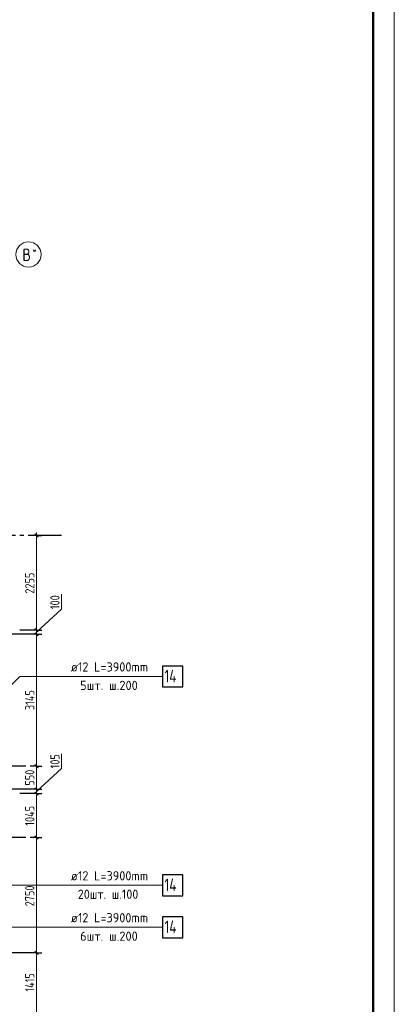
# Model space of a CAD drawing. Header units: millimetres. Extents: x 0 to 43617, y 0 to 59400.
# Tile 25 of 36: x 33074 to 42000, y 13352 to 36830. Entities that reach past the tile are written whole.
import ezdxf

# ---------------------------------------------------------------- set-up
doc = ezdxf.new("R2010")
doc.units = ezdxf.units.MM
doc.linetypes.add('______5', pattern=[1100, 800, -100, 100, -100])
for name, color, linetype, lineweight in [('Standard', 7, 'Continuous', 25), ('ДОП Верх по У', 7, 'Continuous', 25), ('Оси', 40, '______5', 18), ('Позиционная метка номер позиции', 7, 'Continuous', 13)]:
    doc.layers.add(name, color=color, linetype=linetype, lineweight=lineweight)
doc.styles.add('GOST 2.304-81', font='txt')
doc.styles.add('ISOCPEUR', font='txt')

msp = doc.modelspace()

# ---------------------------------------------------------------- linework, layer by layer
at = {"layer": 'Standard', "color": 251, "linetype": 'Continuous', "lineweight": -3, "true_color": 0x656565, "transparency": 33554687}
for p, q in [((33474, 24530), (33349, 24530)), ((33474, 24530), (33599, 24530)), ((33474, 24530), (33474, 24530)), ((33474, 22175), (30724, 22175)), ((33474, 22275), (33074, 22275)), ((33474, 22275), (33349, 22275)), ((33474, 22175), (33349, 22175)), ((33474, 22275), (33599, 22275)), ((33474, 22175), (33599, 22175)), ((33474, 19030), (33324, 19030)), ((33474, 19030), (33349, 19030)), ((33474, 19030), (33599, 19030)), ((33474, 18480), (33349, 18480)), ((33474, 18375), (33349, 18375)), ((33474, 18480), (33599, 18480)), ((33474, 18375), (33599, 18375)), ((33474, 17330), (33324, 17330)), ((33474, 17330), (33349, 17330)), ((33474, 17330), (33599, 17330)), ((33474, 14580), (30724, 14580)), ((33474, 14580), (33349, 14580)), ((33474, 14580), (33599, 14580))]:
    msp.add_line(p, q, dxfattribs=at)
at = {"layer": 'Standard', "color": 7, "linetype": 'Continuous', "lineweight": 25, "transparency": 33554687}
for p, q in [((33511, 24492), (33436, 24567)), ((33511, 22238), (33436, 22312)), ((33511, 22138), (33436, 22212)), ((33511, 18992), (33436, 19068)), ((33511, 18442), (33436, 18517)), ((33511, 18338), (33436, 18412)), ((33511, 17292), (33436, 17368)), ((33511, 14542), (33436, 14617))]:
    msp.add_line(p, q, dxfattribs=at)
at = {"layer": 'Standard', "color": 7, "linetype": 'Continuous', "lineweight": 13, "transparency": 33554687}
for p, q in [((33474, 24530), (33474, 24605)), ((33474, 22275), (33474, 24530)), ((34074, 22775), (34074, 23135)), ((33474, 22225), (34074, 22775)), ((34074, 18977), (34074, 19321)), ((33474, 18480), (33474, 19030)), ((33474, 18428), (34074, 18977)), ((33474, 18375), (33474, 18480))]:
    msp.add_line(p, q, dxfattribs=at)
msp.add_lwpolyline([(0, 0), (42000, 0), (42000, 59400), (0, 59400), (0, 0)], close=True, dxfattribs=at)
at = {"layer": 'Standard', "color": 7, "linetype": 'Continuous', "lineweight": 50, "transparency": 33554687}
msp.add_lwpolyline([(2000, 58900), (41500, 58900), (41500, 500), (2000, 500), (2000, 58900)], close=True, dxfattribs=at)
at = {"layer": 'Standard', "color": 7, "linetype": 'Continuous', "lineweight": 13, "transparency": 33554687}
for points in [[(33474, 22175), (33474, 22261), (33474, 22261), (33474, 22275)], [(33474, 19030), (33474, 19665), (33474, 19665), (33474, 22175)], [(33474, 17330), (33474, 17981), (33474, 17981), (33474, 18375)], [(33474, 14580), (33474, 15290), (33474, 15290), (33474, 17086), (33474, 17086), (33474, 17330)], [(33474, 13167), (33474, 13388), (33474, 13388), (33474, 14580)]]:
    msp.add_lwpolyline(points, dxfattribs=at)
at = {"layer": 'Standard', "color": 251, "linetype": 'Continuous', "lineweight": -3, "true_color": 0x656565, "transparency": 33554687}
for points in [[(33474, 18480), (33461, 18480), (33461, 18480), (30724, 18480)], [(33474, 18375), (33470, 18375), (33470, 18375), (33074, 18375)]]:
    msp.add_lwpolyline(points, dxfattribs=at)
at = {"layer": 'ДОП Верх по У', "color": 7, "linetype": 'Continuous', "lineweight": 13, "transparency": 33554687}
for p, q in [((34274, 21169), (36360, 21169)), ((34274, 16190), (36360, 16190)), ((34274, 15190), (36360, 15190))]:
    msp.add_line(p, q, dxfattribs=at)
at = {"layer": 'ДОП Верх по У', "color": 7, "linetype": 'Continuous', "lineweight": 25, "transparency": 33554687}
for points in [[(36474, 20919), (36964, 20919), (36964, 21419), (36474, 21419), (36474, 20919)], [(36474, 15940), (36964, 15940), (36964, 16440), (36474, 16440), (36474, 15940)], [(36474, 14940), (36964, 14940), (36964, 15440), (36474, 15440), (36474, 14940)]]:
    msp.add_lwpolyline(points, dxfattribs=at)
at = {"layer": 'Оси', "color": 8, "linetype": '______5', "lineweight": -3, "transparency": 33554687}
for p, q in [((34074, 24530), (3600, 24530)), ((34074, 24530), (3600, 24530)), ((33224, 19030), (3600, 19030)), ((33224, 17330), (3600, 17330))]:
    msp.add_line(p, q, dxfattribs=at)
at = {"layer": 'Оси', "color": 7, "linetype": 'Continuous', "lineweight": 13, "transparency": 33554687}
msp.add_circle((33284, 31232), 300, dxfattribs=at)
at = {"layer": 'Позиционная метка номер позиции', "color": 7, "linetype": 'Continuous', "lineweight": 13, "transparency": 33554687}
for points in [[(32574, 20669), (33074, 21169), (36474, 21169)], [(29624, 15690), (30124, 16190), (36474, 16190)], [(26474, 15690), (26974, 15190), (36474, 15190)]]:
    msp.add_lwpolyline(points, dxfattribs=at)

# ---------------------------------------------------------------- texts
at = {"layer": 'Standard', "color": 7, "linetype": 'Continuous', "lineweight": 25, "transparency": 33554687, "char_height": 220, "attachment_point": 7, "rotation": 90, "style": 'GOST 2.304-81'}
for s, insert, width in [('2255', (33424, 23145), 641.46), ('100', (34024, 22775), 485.08), ('3145', (33424, 20368), 594.59), ('105', (34024, 18977), 469.51), ('550', (33424, 18567), 500.83), ('1045', (33424, 17610), 610.17), ('2750', (33424, 15689), 657.05), ('1415', (33424, 13655), 563.28)]:
    msp.add_mtext(s, dxfattribs=dict(at, insert=insert, width=width))
at = {"layer": 'ДОП Верх по У', "color": 7, "linetype": 'Continuous', "lineweight": 13, "transparency": 33554687, "attachment_point": 7, "style": 'ISOCPEUR'}
for s, insert, char_height, width in [('\\W0.96;ø12 L=3900mm ', (34294, 21287), 220, 2150.52), ('\\W0.76;14', (36524, 21029), 300, 504.57), ('\\W0.97;5шт. ш.200 ', (34514, 20847), 220, 1712.34), ('\\W0.96;ø12 L=3900mm ', (34294, 16307), 220, 2150.52), ('\\W0.76;14', (36524, 16050), 300, 504.57), ('\\W0.95;20шт. ш.100 ', (34459, 15867), 220, 1819.89), ('\\W0.96;ø12 L=3900mm ', (34294, 15307), 220, 2150.52), ('\\W0.76;14', (36524, 15050), 300, 504.57), ('\\W0.97;6шт. ш.200 ', (34514, 14867), 220, 1712.34)]:
    msp.add_mtext(s, dxfattribs=dict(at, insert=insert, char_height=char_height, width=width))
at = {"layer": 'Оси', "color": 7, "linetype": 'Continuous', "lineweight": 25, "transparency": 33554687, "attachment_point": 7, "style": 'ISOCPEUR'}
for s, insert, char_height, width in [('\\W0.80;В', (33138, 31074), 300, 359.83), ('\\W0.80;*', (33378, 31249), 180, 215.9)]:
    msp.add_mtext(s, dxfattribs=dict(at, insert=insert, char_height=char_height, width=width))

doc.saveas('drawing.dxf')
